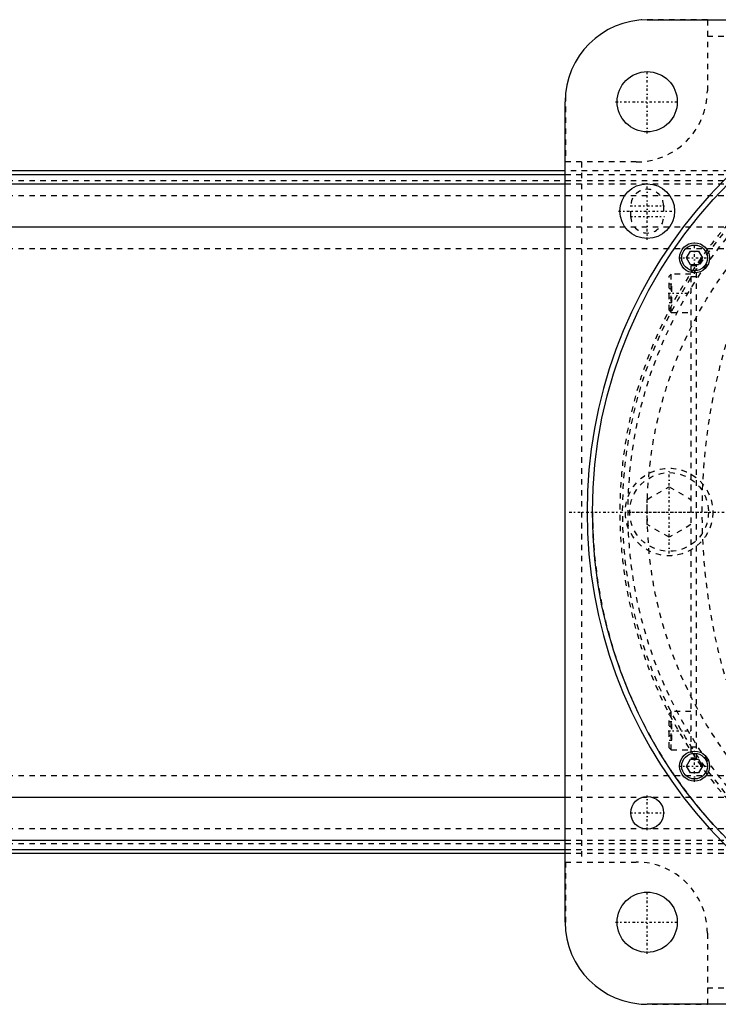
# Model space of a CAD drawing. Extents: x -602 to 174, y -90 to 90.
# Tile 11 of 14: x -190 to -62, y -90 to 90. Entities that reach past the tile are written whole.
import ezdxf

# ---------------------------------------------------------------- set-up
doc = ezdxf.new("R2010")
doc.units = 0
doc.linetypes.add('CENTER', pattern=[1.5, 0.45, -0.5, 0.05, -0.5])
doc.linetypes.add('DASHED', pattern=[2, 1, -1])
for name, color, linetype in [('AM_0', 7, 'CONTINUOUS'), ('AM_3', 7, 'DASHED'), ('AM_7', 7, 'CENTER')]:
    doc.layers.add(name, color=color, linetype=linetype)

msp = doc.modelspace()

# ---------------------------------------------------------------- linework, layer by layer
at = {"layer": 'AM_0', "color": 7, "linetype": 'CONTINUOUS'}
for p, q in [((-75, 90), (75, 90)), ((-90, -75), (-90, 75)), ((-90, 62.39), (-340, 62.39)), ((-340, 61.72), (-90, 61.72)), ((-340, 60.02), (-90, 60.02)), ((-340, 52.11), (-90, 52.11)), ((-67.79, 46.46), (-67.07, 47.71)), ((-67.07, 47.71), (-65.63, 47.71)), ((-65.63, 47.71), (-64.91, 46.46)), ((-67.07, 45.21), (-67.79, 46.46)), ((-65.63, 45.21), (-67.07, 45.21)), ((-64.91, 46.46), (-65.63, 45.21)), ((-67.79, -46.46), (-67.07, -45.21)), ((-67.07, -47.71), (-67.79, -46.46)), ((-67.07, -45.21), (-65.63, -45.21)), ((-65.63, -45.21), (-64.91, -46.46)), ((-64.91, -46.46), (-65.63, -47.71)), ((-65.63, -47.71), (-67.07, -47.71)), ((-340, -52.11), (-90, -52.11)), ((-340, -60.02), (-90, -60.02)), ((-340, -61.72), (-90, -61.72)), ((-340, -62.39), (-90, -62.39)), ((75, -90), (-75, -90))]:
    msp.add_line(p, q, dxfattribs=at)
for centre, radius in [((0, 0), 85), ((-75, 75), 5.5), ((-75, 55), 5), ((-66.35, 46.46), 2.75), ((-66.35, 46.46), 2.35), ((-66.35, -46.46), 2.75), ((-66.35, -46.46), 2.35), ((-75, -55), 3), ((-75, -75), 5.5)]:
    msp.add_circle(centre, radius, dxfattribs=at)
for centre, radius, start, end in [((-75, 75), 15, 90, 180), ((0, 0), 86, 100.3833, 259.6167), ((-75, -75), 15, 180, 270)]:
    msp.add_arc(centre, radius, start, end, dxfattribs=at)
at = {"layer": 'AM_3', "color": 6, "linetype": 'DASHED'}
for p, q in [((-64, 89.96), (-76.12, 89.96)), ((-64, 89.96), (-64, 77)), ((-64, 87), (64, 87)), ((-89.96, 76.12), (-89.96, 64)), ((-77, 64), (-89.96, 64)), ((-87, 64), (-87, -64)), ((50, 62.39), (-90, 62.39)), ((-90, 61.72), (50, 61.72)), ((-340, 60.6), (50, 60.6)), ((-90, 60.02), (50, 60.02)), ((-340, 57.89), (50, 57.89)), ((-78, 54), (-78, 56)), ((-72, 56), (-72, 54)), ((-90, 52.11), (50, 52.11)), ((-340, 48.19), (50, 48.19)), ((-67, 45), (-67, -45)), ((-66, 45), (-67, 45)), ((-66, -45.21), (-66, 45.21)), ((-70.6, 43.5), (-71, 43.1)), ((-67, 43.5), (-70.6, 43.5)), ((-70.6, 36.5), (-70.6, 43.5)), ((-71, 36.9), (-71, 43.1)), ((-71, 41.73), (-70.5, 41.73)), ((-70.5, 38.27), (-70.5, 41.73)), ((-66, 43), (-67, 43)), ((-71, 40.87), (-70.5, 40.87)), ((-71, 39.13), (-70.5, 39.13)), ((-71, 38.27), (-70.5, 38.27)), ((-71, 36.9), (-70.6, 36.5)), ((-70.6, 36.5), (-67, 36.5)), ((-75, 2.31), (-71, 4.62)), ((-71, 4.62), (-67, 2.31)), ((-75, -2.31), (-75, 2.31)), ((-71, -4.62), (-75, -2.31)), ((-67, -2.31), (-71, -4.62)), ((-70.6, -36.5), (-71, -36.9)), ((-71, -43.1), (-71, -36.9)), ((-67, -36.5), (-70.6, -36.5)), ((-70.6, -43.5), (-70.6, -36.5)), ((-71, -38.27), (-70.5, -38.27)), ((-71, -39.13), (-70.5, -39.13)), ((-70.5, -41.73), (-70.5, -38.27)), ((-71, -40.87), (-70.5, -40.87)), ((-71, -41.73), (-70.5, -41.73)), ((-71, -43.1), (-70.6, -43.5)), ((-66, -43), (-67, -43)), ((-70.6, -43.5), (-67, -43.5)), ((-66, -45), (-67, -45)), ((-340, -48.19), (50, -48.19)), ((-90, -52.11), (50, -52.11)), ((-340, -57.89), (50, -57.89)), ((-340, -60.6), (50, -60.6)), ((-90, -60.02), (50, -60.02)), ((-90, -61.72), (50, -61.72)), ((-90, -62.39), (50, -62.39)), ((-89.96, -64), (-89.96, -76.12)), ((-89.96, -64), (-77, -64)), ((-64, -77), (-64, -89.96)), ((-64, -87), (64, -87)), ((-76.12, -89.96), (-64, -89.96))]:
    msp.add_line(p, q, dxfattribs=at)
for centre, radius in [((0, 0), 79.5), ((0, 0), 78.5), ((0, 0), 75), ((-71, 0), 8), ((-71, 0), 7.2)]:
    msp.add_circle(centre, radius, dxfattribs=at)
for centre, radius, start, end in [((0, 0), 80, 54.3409, 305.6591), ((-77, 77), 13, 270, 0), ((-75, 56), 3, 0, 180), ((-75, 54), 3, 180, 0), ((45, 0), 110, 163.8371, 196.1629), ((0, 0), 85, 180, 312.1683), ((-77, -77), 13, 0, 90)]:
    msp.add_arc(centre, radius, start, end, dxfattribs=at)
at = {"layer": 'AM_7', "color": 4, "linetype": 'CENTER'}
for p, q in [((-75, 69.22), (-75, 80.78)), ((-80.78, 75), (-69.22, 75)), ((-75, 49.75), (-75, 60.25)), ((-78.15, 56), (-71.85, 56)), ((-80.25, 55), (-69.75, 55)), ((-78.15, 54), (-71.85, 54)), ((-66.35, 43.57), (-66.35, 49.35)), ((-69.24, 46.46), (-63.46, 46.46)), ((-71.2, 40), (-66.8, 40)), ((-71, -7.56), (-71, 7.56)), ((-89.25, 0), (89.25, 0)), ((-78.56, 0), (-63.44, 0)), ((-71.2, -40), (-66.8, -40)), ((-66.35, -49.35), (-66.35, -43.57)), ((-69.24, -46.46), (-63.46, -46.46)), ((-75, -58.15), (-75, -51.85)), ((-78.15, -55), (-71.85, -55)), ((-75, -80.78), (-75, -69.22)), ((-80.78, -75), (-69.22, -75))]:
    msp.add_line(p, q, dxfattribs=at)

doc.saveas('drawing.dxf')
